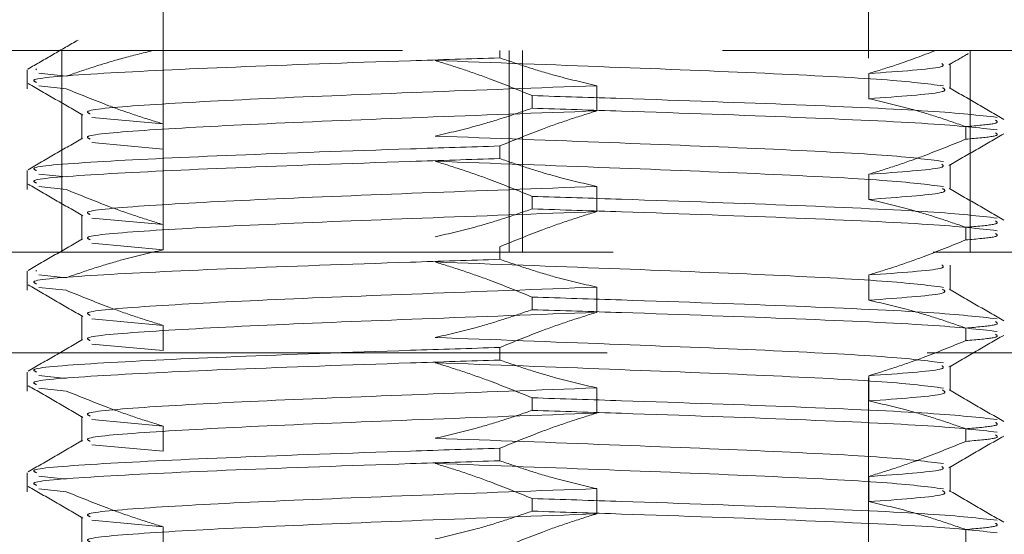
# Model space of a CAD drawing. Header units: millimetres. Extents: x 624 to 866, y 309 to 728.
# Tile 19 of 41: x 830.52 to 832.48, y 370.72 to 371.74. Entities that reach past the tile are written whole.
import ezdxf

# ---------------------------------------------------------------- set-up
doc = ezdxf.new("R2010")
doc.units = ezdxf.units.MM
doc.linetypes.add('HIDDEN', pattern=[1.905, 1.27, -0.635])

msp = doc.modelspace()

# ---------------------------------------------------------------- linework, layer by layer
at = {"color": 7, "linetype": 'HIDDEN', "lineweight": 18}
for p, q in [((832.2094, 369.7597), (832.2094, 373.6797)), ((830.8094, 372.5827), (830.8094, 369.7597)), ((828.1094, 371.6797), (833.3385, 371.6797)), ((830.6081, 371.2797), (830.6081, 371.6797)), ((831.4774, 371.6654), (831.4774, 371.6797)), ((831.4962, 371.2797), (831.4962, 371.6797)), ((831.5226, 371.2797), (831.5226, 371.6797)), ((832.4107, 371.2797), (832.4107, 371.6797)), ((830.5578, 371.6416), (830.5567, 371.6434)), ((832.3711, 371.604), (832.3711, 371.654)), ((830.5394, 371.6416), (830.5394, 371.6039)), ((830.6166, 371.6289), (830.5622, 371.6347)), ((832.2098, 371.5843), (832.2098, 371.6343)), ((830.6166, 371.6039), (830.5622, 371.6097)), ((831.6697, 371.6101), (831.6697, 371.5601)), ((831.5414, 371.5654), (831.5414, 371.5904)), ((830.6476, 371.554), (830.6476, 371.504)), ((830.809, 371.5343), (830.6679, 371.5472)), ((830.809, 371.4843), (830.809, 371.5343)), ((832.4022, 371.5289), (832.4022, 371.5039)), ((830.809, 371.4843), (830.6679, 371.4972)), ((831.4774, 371.4654), (831.4774, 371.4904)), ((832.3711, 371.404), (832.3711, 371.454)), ((830.5394, 371.4416), (830.5394, 371.4039)), ((830.6166, 371.4289), (830.5622, 371.4347)), ((832.2098, 371.3843), (832.2098, 371.4343)), ((830.6166, 371.4039), (830.5622, 371.4097)), ((831.6697, 371.4101), (831.6697, 371.3601)), ((831.5414, 371.3654), (831.5414, 371.3904)), ((830.6476, 371.354), (830.6476, 371.304)), ((830.809, 371.3343), (830.6679, 371.3472)), ((830.809, 371.2843), (830.809, 371.3343)), ((832.4022, 371.3289), (832.4022, 371.3039)), ((830.809, 371.2843), (830.6679, 371.2972)), ((833.6075, 371.2797), (827.6094, 371.2797)), ((831.4774, 371.2654), (831.4774, 371.2904)), ((832.3711, 371.204), (832.3711, 371.254)), ((830.5394, 371.2416), (830.5394, 371.2039)), ((830.5578, 371.2416), (830.5567, 371.2434)), ((830.6166, 371.2289), (830.5622, 371.2347)), ((832.2098, 371.1843), (832.2098, 371.2343)), ((830.6166, 371.2039), (830.5622, 371.2097)), ((831.6697, 371.2101), (831.6697, 371.1601)), ((831.5414, 371.1654), (831.5414, 371.1904)), ((830.6476, 371.154), (830.6476, 371.104)), ((830.809, 371.1343), (830.6679, 371.1472)), ((830.809, 371.0843), (830.809, 371.1343)), ((832.4022, 371.1289), (832.4022, 371.1039)), ((830.809, 371.0843), (830.6679, 371.0972)), ((835.5005, 371.0797), (827.5094, 371.0797)), ((831.4774, 371.0654), (831.4774, 371.0904)), ((830.5394, 371.0416), (830.5394, 371.0039)), ((832.3711, 371.004), (832.3711, 371.054)), ((830.6166, 371.0289), (830.5622, 371.0347)), ((832.2098, 370.9843), (832.2098, 371.0343)), ((830.6166, 371.0039), (830.5622, 371.0097)), ((831.6697, 371.0101), (831.6697, 370.9601)), ((831.5414, 370.9654), (831.5414, 370.9904)), ((830.6476, 370.954), (830.6476, 370.904)), ((830.809, 370.9343), (830.6679, 370.9472)), ((830.809, 370.8843), (830.809, 370.9343)), ((832.4022, 370.9289), (832.4022, 370.9039)), ((830.809, 370.8843), (830.6679, 370.8972)), ((831.4774, 370.8654), (831.4774, 370.8904)), ((830.5394, 370.8416), (830.5394, 370.8039)), ((832.3711, 370.804), (832.3711, 370.854)), ((830.6166, 370.8289), (830.5622, 370.8347)), ((832.2098, 370.7843), (832.2098, 370.8343)), ((830.6166, 370.8039), (830.5622, 370.8097)), ((831.6697, 370.8101), (831.6697, 370.7601)), ((831.5414, 370.7654), (831.5414, 370.7904)), ((830.6476, 370.754), (830.6476, 370.704)), ((830.809, 370.7343), (830.6679, 370.7472)), ((830.809, 370.6843), (830.809, 370.7343)), ((832.4022, 370.7289), (832.4022, 370.7039))]:
    msp.add_line(p, q, dxfattribs=at)
for points, knots in [([(830.6404, 371.7008), (830.6238, 371.6912), (830.5906, 371.672), (830.5574, 371.6528), (830.5408, 371.6432)], [0, 0, 0, 0, 0.499962, 1, 1, 1, 1]), ([(830.5578, 371.6166), (830.5537, 371.6185), (830.5402, 371.6245), (830.6758, 371.6347), (830.9376, 371.6472), (831.2327, 371.6576), (831.418, 371.6635), (831.4774, 371.6654)], [0, 0, 0, 0, 0.113864, 0.369103, 0.624342, 0.879582, 1, 1, 1, 1]), ([(830.6166, 371.6289), (830.6345, 371.6351), (830.6718, 371.648), (830.729, 371.6652), (830.7684, 371.6748), (830.7882, 371.6797)], [0, 0, 0, 0, 0.316463, 0.658022, 1, 1, 1, 1]), ([(831.4774, 371.6654), (831.4953, 371.6593), (831.5311, 371.6469), (831.5951, 371.6275), (831.6416, 371.6167), (831.6697, 371.6101)], [0, 0, 0, 0, 0.282643, 0.565293, 1, 1, 1, 1]), ([(832.2098, 371.6343), (832.2279, 371.6399), (832.2723, 371.6535), (832.316, 371.6699), (832.342, 371.6797)], [0, 0, 0, 0, 0.406614, 1, 1, 1, 1]), ([(832.3686, 371.6516), (832.3804, 371.6583), (832.3931, 371.6657), (832.4059, 371.6731), (832.4069, 371.6737)], [0, 0, 0, 0, 0.920096, 1, 1, 1, 1]), ([(832.3579, 371.6097), (832.3255, 371.6139), (832.2606, 371.6222), (832.0147, 371.6347), (831.6962, 371.6473), (831.4659, 371.6558), (831.349, 371.6601)], [0, 0, 0, 0, 0.248154, 0.496308, 0.744462, 1, 1, 1, 1]), ([(831.349, 371.6601), (831.3671, 371.6545), (831.4032, 371.6433), (831.4675, 371.6205), (831.5133, 371.6019), (831.5414, 371.5904)], [0, 0, 0, 0, 0.278221, 0.556433, 1, 1, 1, 1]), ([(832.2098, 371.6343), (832.2713, 371.6386), (832.3659, 371.6452), (832.3576, 371.6518), (832.3548, 371.6541)], [0, 0, 0, 0, 0.650722, 1, 1, 1, 1]), ([(830.5414, 371.6144), (830.5595, 371.604), (830.5957, 371.583), (830.6319, 371.5621), (830.65, 371.5516)], [0, 0, 0, 0, 0.500085, 1, 1, 1, 1]), ([(830.809, 371.5343), (830.7909, 371.5399), (830.7548, 371.551), (830.6906, 371.5739), (830.6448, 371.5925), (830.6166, 371.6039)], [0, 0, 0, 0, 0.278221, 0.556433, 1, 1, 1, 1]), ([(830.664, 371.5541), (830.6603, 371.556), (830.6483, 371.562), (830.7689, 371.5722), (831.0013, 371.5847), (831.3233, 371.5973), (831.5531, 371.6058), (831.6697, 371.6101)], [0, 0, 0, 0, 0.099904, 0.323267, 0.546629, 0.769992, 1, 1, 1, 1]), ([(832.2098, 371.5843), (832.27, 371.5886), (832.3719, 371.5959), (832.3606, 371.6031), (832.3559, 371.6061)], [0, 0, 0, 0, 0.590523, 1, 1, 1, 1]), ([(832.4779, 371.5433), (832.4598, 371.5537), (832.4237, 371.5746), (832.3875, 371.5956), (832.3695, 371.606)], [0, 0, 0, 0, 0.500044, 1, 1, 1, 1]), ([(832.4645, 371.5472), (832.428, 371.5514), (832.355, 371.5597), (832.0779, 371.5722), (831.7864, 371.5826), (831.6009, 371.5885), (831.5414, 371.5904)], [0, 0, 0, 0, 0.288036, 0.576072, 0.864108, 1, 1, 1, 1]), ([(832.4022, 371.5289), (832.3843, 371.5351), (832.3484, 371.5475), (832.2844, 371.5669), (832.238, 371.5777), (832.2098, 371.5843)], [0, 0, 0, 0, 0.282643, 0.565293, 1, 1, 1, 1]), ([(831.5414, 371.5654), (831.5235, 371.5593), (831.4877, 371.5469), (831.4237, 371.5275), (831.3772, 371.5167), (831.349, 371.5101)], [0, 0, 0, 0, 0.282643, 0.565293, 1, 1, 1, 1]), ([(832.4645, 371.5222), (832.428, 371.5264), (832.355, 371.5347), (832.0779, 371.5472), (831.7864, 371.5576), (831.6009, 371.5635), (831.5414, 371.5654)], [0, 0, 0, 0, 0.288036, 0.576072, 0.864108, 1, 1, 1, 1]), ([(830.664, 371.5041), (830.6603, 371.506), (830.6484, 371.512), (830.7689, 371.5222), (831.0013, 371.5347), (831.3233, 371.5473), (831.5531, 371.5558), (831.6697, 371.5601)], [0, 0, 0, 0, 0.099624, 0.323056, 0.546488, 0.76992, 1, 1, 1, 1]), ([(831.6697, 371.5601), (831.6517, 371.5545), (831.6156, 371.5433), (831.5513, 371.5205), (831.5055, 371.5019), (831.4774, 371.4904)], [0, 0, 0, 0, 0.278221, 0.556433, 1, 1, 1, 1]), ([(832.4022, 371.5289), (832.4242, 371.5308), (832.472, 371.535), (832.4649, 371.5393), (832.461, 371.5416)], [0, 0, 0, 0, 0.459975, 1, 1, 1, 1]), ([(830.6493, 371.506), (830.6313, 371.4956), (830.5951, 371.4746), (830.5589, 371.4537), (830.5409, 371.4433)], [0, 0, 0, 0, 0.499956, 1, 1, 1, 1]), ([(832.3579, 371.4597), (832.3255, 371.4639), (832.2606, 371.4722), (832.0147, 371.4847), (831.6962, 371.4973), (831.4659, 371.5058), (831.349, 371.5101)], [0, 0, 0, 0, 0.248154, 0.496308, 0.744462, 1, 1, 1, 1]), ([(832.3688, 371.4516), (832.3869, 371.4621), (832.4231, 371.483), (832.4593, 371.504), (832.4774, 371.5144)], [0, 0, 0, 0, 0.4999149, 1, 1, 1, 1]), ([(832.4022, 371.5039), (832.4242, 371.5058), (832.472, 371.51), (832.4649, 371.5143), (832.461, 371.5166)], [0, 0, 0, 0, 0.459975, 1, 1, 1, 1]), ([(830.5578, 371.4416), (830.5537, 371.4435), (830.5402, 371.4495), (830.6758, 371.4597), (830.9376, 371.4722), (831.2327, 371.4826), (831.418, 371.4885), (831.4774, 371.4904)], [0, 0, 0, 0, 0.113864, 0.369103, 0.624342, 0.879582, 1, 1, 1, 1]), ([(832.2098, 371.4343), (832.2278, 371.4399), (832.264, 371.451), (832.3282, 371.4739), (832.374, 371.4925), (832.4022, 371.5039)], [0, 0, 0, 0, 0.278221, 0.556433, 1, 1, 1, 1]), ([(830.5578, 371.4166), (830.5537, 371.4185), (830.5402, 371.4245), (830.6758, 371.4347), (830.9376, 371.4472), (831.2327, 371.4576), (831.418, 371.4635), (831.4774, 371.4654)], [0, 0, 0, 0, 0.113864, 0.369103, 0.624342, 0.879582, 1, 1, 1, 1]), ([(832.3579, 371.4097), (832.3255, 371.4139), (832.2606, 371.4222), (832.0147, 371.4347), (831.6962, 371.4473), (831.4659, 371.4558), (831.349, 371.4601)], [0, 0, 0, 0, 0.2481541, 0.4963082, 0.7444623, 1, 1, 1, 1]), ([(831.349, 371.4601), (831.3671, 371.4545), (831.4032, 371.4433), (831.4675, 371.4205), (831.5133, 371.4019), (831.5414, 371.3904)], [0, 0, 0, 0, 0.278221, 0.556433, 1, 1, 1, 1]), ([(831.4774, 371.4654), (831.4953, 371.4593), (831.5311, 371.4469), (831.5951, 371.4275), (831.6416, 371.4167), (831.6697, 371.4101)], [0, 0, 0, 0, 0.282643, 0.565293, 1, 1, 1, 1]), ([(832.2098, 371.4343), (832.2713, 371.4386), (832.3659, 371.4452), (832.3576, 371.4518), (832.3548, 371.4541)], [0, 0, 0, 0, 0.650722, 1, 1, 1, 1]), ([(830.5414, 371.4144), (830.5595, 371.404), (830.5957, 371.383), (830.6319, 371.3621), (830.65, 371.3516)], [0, 0, 0, 0, 0.500085, 1, 1, 1, 1]), ([(830.664, 371.3541), (830.6603, 371.356), (830.6483, 371.362), (830.7689, 371.3722), (831.0013, 371.3847), (831.3233, 371.3973), (831.5531, 371.4058), (831.6697, 371.4101)], [0, 0, 0, 0, 0.0999044, 0.3232668, 0.5466292, 0.7699916, 1, 1, 1, 1]), ([(830.809, 371.3343), (830.7909, 371.3399), (830.7548, 371.351), (830.6906, 371.3739), (830.6448, 371.3925), (830.6166, 371.4039)], [0, 0, 0, 0, 0.278221, 0.556433, 1, 1, 1, 1]), ([(832.4645, 371.3472), (832.428, 371.3514), (832.355, 371.3597), (832.0779, 371.3722), (831.7864, 371.3826), (831.6009, 371.3885), (831.5414, 371.3904)], [0, 0, 0, 0, 0.288036, 0.576072, 0.864108, 1, 1, 1, 1]), ([(832.2098, 371.3843), (832.27, 371.3886), (832.3719, 371.3959), (832.3606, 371.4031), (832.3559, 371.4061)], [0, 0, 0, 0, 0.5905234, 1, 1, 1, 1]), ([(832.4779, 371.3433), (832.4598, 371.3537), (832.4237, 371.3746), (832.3875, 371.3956), (832.3695, 371.406)], [0, 0, 0, 0, 0.500044, 1, 1, 1, 1]), ([(832.4022, 371.3289), (832.3843, 371.3351), (832.3484, 371.3475), (832.2844, 371.3669), (832.238, 371.3777), (832.2098, 371.3843)], [0, 0, 0, 0, 0.2826427, 0.5652926, 1, 1, 1, 1]), ([(830.664, 371.3041), (830.6603, 371.306), (830.6484, 371.312), (830.7689, 371.3222), (831.0013, 371.3347), (831.3233, 371.3473), (831.5531, 371.3558), (831.6697, 371.3601)], [0, 0, 0, 0, 0.099624, 0.323056, 0.546488, 0.76992, 1, 1, 1, 1]), ([(831.5414, 371.3654), (831.5235, 371.3593), (831.4877, 371.3469), (831.4237, 371.3275), (831.3772, 371.3167), (831.349, 371.3101)], [0, 0, 0, 0, 0.282643, 0.565293, 1, 1, 1, 1]), ([(831.6697, 371.3601), (831.6517, 371.3545), (831.6156, 371.3433), (831.5513, 371.3205), (831.5055, 371.3019), (831.4774, 371.2904)], [0, 0, 0, 0, 0.278221, 0.556433, 1, 1, 1, 1]), ([(832.4645, 371.3222), (832.428, 371.3264), (832.355, 371.3347), (832.0779, 371.3472), (831.7864, 371.3576), (831.6009, 371.3635), (831.5414, 371.3654)], [0, 0, 0, 0, 0.288036, 0.576072, 0.864108, 1, 1, 1, 1]), ([(832.4022, 371.3289), (832.4242, 371.3308), (832.472, 371.335), (832.4649, 371.3393), (832.461, 371.3416)], [0, 0, 0, 0, 0.459975, 1, 1, 1, 1]), ([(832.4022, 371.3039), (832.4242, 371.3058), (832.472, 371.31), (832.4649, 371.3143), (832.461, 371.3166)], [0, 0, 0, 0, 0.459975, 1, 1, 1, 1]), ([(830.6493, 371.306), (830.6313, 371.2956), (830.5951, 371.2746), (830.5589, 371.2537), (830.5409, 371.2433)], [0, 0, 0, 0, 0.499956, 1, 1, 1, 1]), ([(832.2098, 371.2343), (832.2278, 371.2399), (832.264, 371.251), (832.3282, 371.2739), (832.374, 371.2925), (832.4022, 371.3039)], [0, 0, 0, 0, 0.278221, 0.556433, 1, 1, 1, 1]), ([(830.6166, 371.2289), (830.6345, 371.2351), (830.6704, 371.2475), (830.7344, 371.2669), (830.7808, 371.2777), (830.809, 371.2843)], [0, 0, 0, 0, 0.282643, 0.565293, 1, 1, 1, 1]), ([(830.5578, 371.2166), (830.5537, 371.2185), (830.5402, 371.2245), (830.6758, 371.2347), (830.9376, 371.2472), (831.2327, 371.2576), (831.418, 371.2635), (831.4774, 371.2654)], [0, 0, 0, 0, 0.1138643, 0.3691034, 0.6243425, 0.8795816, 1, 1, 1, 1]), ([(832.3579, 371.2097), (832.3255, 371.2139), (832.2606, 371.2222), (832.0147, 371.2347), (831.6962, 371.2473), (831.4659, 371.2558), (831.349, 371.2601)], [0, 0, 0, 0, 0.248154, 0.496308, 0.744462, 1, 1, 1, 1]), ([(831.349, 371.2601), (831.3671, 371.2545), (831.4032, 371.2433), (831.4675, 371.2205), (831.5133, 371.2019), (831.5414, 371.1904)], [0, 0, 0, 0, 0.278221, 0.556433, 1, 1, 1, 1]), ([(831.4774, 371.2654), (831.4953, 371.2593), (831.5311, 371.2469), (831.5951, 371.2275), (831.6416, 371.2167), (831.6697, 371.2101)], [0, 0, 0, 0, 0.282643, 0.565293, 1, 1, 1, 1]), ([(832.2098, 371.2343), (832.2713, 371.2386), (832.3659, 371.2452), (832.3576, 371.2518), (832.3548, 371.2541)], [0, 0, 0, 0, 0.6507222, 1, 1, 1, 1]), ([(830.5414, 371.2144), (830.5595, 371.204), (830.5957, 371.183), (830.6319, 371.1621), (830.65, 371.1516)], [0, 0, 0, 0, 0.500085, 1, 1, 1, 1]), ([(830.809, 371.1343), (830.7909, 371.1399), (830.7548, 371.151), (830.6906, 371.1739), (830.6448, 371.1925), (830.6166, 371.2039)], [0, 0, 0, 0, 0.278221, 0.556433, 1, 1, 1, 1]), ([(830.664, 371.1541), (830.6603, 371.156), (830.6483, 371.162), (830.7689, 371.1722), (831.0013, 371.1847), (831.3233, 371.1973), (831.5531, 371.2058), (831.6697, 371.2101)], [0, 0, 0, 0, 0.099904, 0.323267, 0.546629, 0.769992, 1, 1, 1, 1]), ([(832.2098, 371.1843), (832.27, 371.1886), (832.3719, 371.1959), (832.3606, 371.2031), (832.3559, 371.2061)], [0, 0, 0, 0, 0.590523, 1, 1, 1, 1]), ([(832.4779, 371.1433), (832.4598, 371.1537), (832.4237, 371.1746), (832.3875, 371.1956), (832.3695, 371.206)], [0, 0, 0, 0, 0.500044, 1, 1, 1, 1]), ([(832.4645, 371.1472), (832.428, 371.1514), (832.355, 371.1597), (832.0779, 371.1722), (831.7864, 371.1826), (831.6009, 371.1885), (831.5414, 371.1904)], [0, 0, 0, 0, 0.288036, 0.576072, 0.864108, 1, 1, 1, 1]), ([(832.4022, 371.1289), (832.3843, 371.1351), (832.3484, 371.1475), (832.2844, 371.1669), (832.238, 371.1777), (832.2098, 371.1843)], [0, 0, 0, 0, 0.2826427, 0.5652926, 1, 1, 1, 1]), ([(830.664, 371.1041), (830.6603, 371.106), (830.6484, 371.112), (830.7689, 371.1222), (831.0013, 371.1347), (831.3233, 371.1473), (831.5531, 371.1558), (831.6697, 371.1601)], [0, 0, 0, 0, 0.099624, 0.323056, 0.546488, 0.76992, 1, 1, 1, 1]), ([(831.5414, 371.1654), (831.5235, 371.1593), (831.4877, 371.1469), (831.4237, 371.1275), (831.3772, 371.1167), (831.349, 371.1101)], [0, 0, 0, 0, 0.282643, 0.565293, 1, 1, 1, 1]), ([(831.6697, 371.1601), (831.6517, 371.1545), (831.6156, 371.1433), (831.5513, 371.1205), (831.5055, 371.1019), (831.4774, 371.0904)], [0, 0, 0, 0, 0.278221, 0.556433, 1, 1, 1, 1]), ([(832.4645, 371.1222), (832.428, 371.1264), (832.355, 371.1347), (832.0779, 371.1472), (831.7864, 371.1576), (831.6009, 371.1635), (831.5414, 371.1654)], [0, 0, 0, 0, 0.288036, 0.576072, 0.864108, 1, 1, 1, 1]), ([(832.4022, 371.1289), (832.4242, 371.1308), (832.472, 371.135), (832.4649, 371.1393), (832.461, 371.1416)], [0, 0, 0, 0, 0.459975, 1, 1, 1, 1]), ([(832.4022, 371.1039), (832.4242, 371.1058), (832.472, 371.11), (832.4649, 371.1143), (832.461, 371.1166)], [0, 0, 0, 0, 0.459975, 1, 1, 1, 1]), ([(830.6493, 371.106), (830.6313, 371.0956), (830.5951, 371.0746), (830.5589, 371.0537), (830.5409, 371.0433)], [0, 0, 0, 0, 0.4999564, 1, 1, 1, 1]), ([(832.3579, 371.0597), (832.3255, 371.0639), (832.2606, 371.0722), (832.0147, 371.0847), (831.6962, 371.0973), (831.4659, 371.1058), (831.349, 371.1101)], [0, 0, 0, 0, 0.248154, 0.496308, 0.744462, 1, 1, 1, 1]), ([(832.2098, 371.0343), (832.2278, 371.0399), (832.264, 371.051), (832.3282, 371.0739), (832.374, 371.0925), (832.4022, 371.1039)], [0, 0, 0, 0, 0.2782208, 0.5564334, 1, 1, 1, 1]), ([(832.3688, 371.0516), (832.3869, 371.0621), (832.4231, 371.083), (832.4593, 371.104), (832.4774, 371.1144)], [0, 0, 0, 0, 0.4999149, 1, 1, 1, 1]), ([(830.5578, 371.0416), (830.5537, 371.0435), (830.5402, 371.0495), (830.6758, 371.0597), (830.9376, 371.0722), (831.2327, 371.0826), (831.418, 371.0885), (831.4774, 371.0904)], [0, 0, 0, 0, 0.1138643, 0.3691034, 0.6243425, 0.8795816, 1, 1, 1, 1]), ([(830.5578, 371.0166), (830.5537, 371.0185), (830.5402, 371.0245), (830.6758, 371.0347), (830.9376, 371.0472), (831.2327, 371.0576), (831.418, 371.0635), (831.4774, 371.0654)], [0, 0, 0, 0, 0.113864, 0.369103, 0.624342, 0.879582, 1, 1, 1, 1]), ([(832.3579, 371.0097), (832.3255, 371.0139), (832.2606, 371.0222), (832.0147, 371.0347), (831.6962, 371.0473), (831.4659, 371.0558), (831.349, 371.0601)], [0, 0, 0, 0, 0.248154, 0.496308, 0.744462, 1, 1, 1, 1]), ([(831.349, 371.0601), (831.3671, 371.0545), (831.4032, 371.0433), (831.4675, 371.0205), (831.5133, 371.0019), (831.5414, 370.9904)], [0, 0, 0, 0, 0.278221, 0.556433, 1, 1, 1, 1]), ([(831.4774, 371.0654), (831.4953, 371.0593), (831.5311, 371.0469), (831.5951, 371.0275), (831.6416, 371.0167), (831.6697, 371.0101)], [0, 0, 0, 0, 0.282643, 0.565293, 1, 1, 1, 1]), ([(832.2098, 371.0343), (832.2713, 371.0386), (832.3659, 371.0452), (832.3576, 371.0518), (832.3548, 371.0541)], [0, 0, 0, 0, 0.650722, 1, 1, 1, 1]), ([(830.5414, 371.0144), (830.5595, 371.004), (830.5957, 370.983), (830.6319, 370.9621), (830.65, 370.9516)], [0, 0, 0, 0, 0.5000851, 1, 1, 1, 1]), ([(830.809, 370.9343), (830.7909, 370.9399), (830.7548, 370.951), (830.6906, 370.9739), (830.6448, 370.9925), (830.6166, 371.0039)], [0, 0, 0, 0, 0.278221, 0.556433, 1, 1, 1, 1]), ([(830.664, 370.9541), (830.6603, 370.956), (830.6483, 370.962), (830.7689, 370.9722), (831.0013, 370.9847), (831.3233, 370.9973), (831.5531, 371.0058), (831.6697, 371.0101)], [0, 0, 0, 0, 0.099904, 0.323267, 0.546629, 0.769992, 1, 1, 1, 1]), ([(832.2098, 370.9843), (832.27, 370.9886), (832.3719, 370.9959), (832.3606, 371.0031), (832.3559, 371.0061)], [0, 0, 0, 0, 0.590523, 1, 1, 1, 1]), ([(832.4779, 370.9433), (832.4598, 370.9537), (832.4237, 370.9746), (832.3875, 370.9956), (832.3695, 371.006)], [0, 0, 0, 0, 0.500044, 1, 1, 1, 1]), ([(832.4645, 370.9472), (832.428, 370.9514), (832.355, 370.9597), (832.0779, 370.9722), (831.7864, 370.9826), (831.6009, 370.9885), (831.5414, 370.9904)], [0, 0, 0, 0, 0.288036, 0.576072, 0.864108, 1, 1, 1, 1]), ([(832.4022, 370.9289), (832.3843, 370.9351), (832.3484, 370.9475), (832.2844, 370.9669), (832.238, 370.9777), (832.2098, 370.9843)], [0, 0, 0, 0, 0.282643, 0.565293, 1, 1, 1, 1]), ([(830.664, 370.9041), (830.6603, 370.906), (830.6484, 370.912), (830.7689, 370.9222), (831.0013, 370.9347), (831.3233, 370.9473), (831.5531, 370.9558), (831.6697, 370.9601)], [0, 0, 0, 0, 0.099624, 0.323056, 0.546488, 0.76992, 1, 1, 1, 1]), ([(831.5414, 370.9654), (831.5235, 370.9593), (831.4877, 370.9469), (831.4237, 370.9275), (831.3772, 370.9167), (831.349, 370.9101)], [0, 0, 0, 0, 0.282643, 0.565293, 1, 1, 1, 1]), ([(831.6697, 370.9601), (831.6517, 370.9545), (831.6156, 370.9433), (831.5513, 370.9205), (831.5055, 370.9019), (831.4774, 370.8904)], [0, 0, 0, 0, 0.278221, 0.556433, 1, 1, 1, 1]), ([(832.4645, 370.9222), (832.428, 370.9264), (832.355, 370.9347), (832.0779, 370.9472), (831.7864, 370.9576), (831.6009, 370.9635), (831.5414, 370.9654)], [0, 0, 0, 0, 0.288036, 0.576072, 0.864108, 1, 1, 1, 1]), ([(832.4022, 370.9289), (832.4242, 370.9308), (832.472, 370.935), (832.4649, 370.9393), (832.461, 370.9416)], [0, 0, 0, 0, 0.459975, 1, 1, 1, 1]), ([(830.6493, 370.906), (830.6313, 370.8956), (830.5951, 370.8746), (830.5589, 370.8537), (830.5409, 370.8433)], [0, 0, 0, 0, 0.499956, 1, 1, 1, 1]), ([(832.3579, 370.8597), (832.3255, 370.8639), (832.2606, 370.8722), (832.0147, 370.8847), (831.6962, 370.8973), (831.4659, 370.9058), (831.349, 370.9101)], [0, 0, 0, 0, 0.2481541, 0.4963082, 0.7444623, 1, 1, 1, 1]), ([(832.2098, 370.8343), (832.2278, 370.8399), (832.264, 370.851), (832.3282, 370.8739), (832.374, 370.8925), (832.4022, 370.9039)], [0, 0, 0, 0, 0.278221, 0.556433, 1, 1, 1, 1]), ([(832.3688, 370.8516), (832.3869, 370.8621), (832.4231, 370.883), (832.4593, 370.904), (832.4774, 370.9144)], [0, 0, 0, 0, 0.499915, 1, 1, 1, 1]), ([(832.4022, 370.9039), (832.4242, 370.9058), (832.472, 370.91), (832.4649, 370.9143), (832.461, 370.9166)], [0, 0, 0, 0, 0.459975, 1, 1, 1, 1]), ([(830.5578, 370.8416), (830.5537, 370.8435), (830.5402, 370.8495), (830.6758, 370.8597), (830.9376, 370.8722), (831.2327, 370.8826), (831.418, 370.8885), (831.4774, 370.8904)], [0, 0, 0, 0, 0.113864, 0.369103, 0.624342, 0.879582, 1, 1, 1, 1]), ([(830.5578, 370.8166), (830.5537, 370.8185), (830.5402, 370.8245), (830.6758, 370.8347), (830.9376, 370.8472), (831.2327, 370.8576), (831.418, 370.8635), (831.4774, 370.8654)], [0, 0, 0, 0, 0.113864, 0.369103, 0.624342, 0.879582, 1, 1, 1, 1]), ([(831.4774, 370.8654), (831.4953, 370.8593), (831.5311, 370.8469), (831.5951, 370.8275), (831.6416, 370.8167), (831.6697, 370.8101)], [0, 0, 0, 0, 0.282643, 0.565293, 1, 1, 1, 1]), ([(832.3579, 370.8097), (832.3255, 370.8139), (832.2606, 370.8222), (832.0147, 370.8347), (831.6962, 370.8473), (831.4659, 370.8558), (831.349, 370.8601)], [0, 0, 0, 0, 0.2481541, 0.4963082, 0.7444623, 1, 1, 1, 1]), ([(831.349, 370.8601), (831.3671, 370.8545), (831.4032, 370.8433), (831.4675, 370.8205), (831.5133, 370.8019), (831.5414, 370.7904)], [0, 0, 0, 0, 0.278221, 0.556433, 1, 1, 1, 1]), ([(832.2098, 370.8343), (832.2713, 370.8386), (832.3659, 370.8452), (832.3576, 370.8518), (832.3548, 370.8541)], [0, 0, 0, 0, 0.6507222, 1, 1, 1, 1]), ([(830.5414, 370.8144), (830.5595, 370.804), (830.5957, 370.783), (830.6319, 370.7621), (830.65, 370.7516)], [0, 0, 0, 0, 0.500085, 1, 1, 1, 1]), ([(830.809, 370.7343), (830.7909, 370.7399), (830.7548, 370.751), (830.6906, 370.7739), (830.6448, 370.7925), (830.6166, 370.8039)], [0, 0, 0, 0, 0.278221, 0.556433, 1, 1, 1, 1]), ([(830.664, 370.7541), (830.6603, 370.756), (830.6483, 370.762), (830.7689, 370.7722), (831.0013, 370.7847), (831.3233, 370.7973), (831.5531, 370.8058), (831.6697, 370.8101)], [0, 0, 0, 0, 0.0999044, 0.3232668, 0.5466292, 0.7699916, 1, 1, 1, 1]), ([(832.2098, 370.7843), (832.27, 370.7886), (832.3719, 370.7959), (832.3606, 370.8031), (832.3559, 370.8061)], [0, 0, 0, 0, 0.590523, 1, 1, 1, 1]), ([(832.4779, 370.7433), (832.4598, 370.7537), (832.4237, 370.7746), (832.3875, 370.7956), (832.3695, 370.806)], [0, 0, 0, 0, 0.500044, 1, 1, 1, 1]), ([(832.4645, 370.7472), (832.428, 370.7514), (832.355, 370.7597), (832.0779, 370.7722), (831.7864, 370.7826), (831.6009, 370.7885), (831.5414, 370.7904)], [0, 0, 0, 0, 0.288036, 0.576072, 0.864108, 1, 1, 1, 1]), ([(832.4022, 370.7289), (832.3843, 370.7351), (832.3484, 370.7475), (832.2844, 370.7669), (832.238, 370.7777), (832.2098, 370.7843)], [0, 0, 0, 0, 0.282643, 0.565293, 1, 1, 1, 1]), ([(831.5414, 370.7654), (831.5235, 370.7593), (831.4877, 370.7469), (831.4237, 370.7275), (831.3772, 370.7167), (831.349, 370.7101)], [0, 0, 0, 0, 0.282643, 0.565293, 1, 1, 1, 1]), ([(832.4645, 370.7222), (832.428, 370.7264), (832.355, 370.7347), (832.0779, 370.7472), (831.7864, 370.7576), (831.6009, 370.7635), (831.5414, 370.7654)], [0, 0, 0, 0, 0.288036, 0.576072, 0.864108, 1, 1, 1, 1]), ([(830.664, 370.7041), (830.6603, 370.706), (830.6484, 370.712), (830.7689, 370.7222), (831.0013, 370.7347), (831.3233, 370.7473), (831.5531, 370.7558), (831.6697, 370.7601)], [0, 0, 0, 0, 0.099624, 0.323056, 0.546488, 0.76992, 1, 1, 1, 1]), ([(831.6697, 370.7601), (831.6517, 370.7545), (831.6156, 370.7433), (831.5513, 370.7205), (831.5055, 370.7019), (831.4774, 370.6904)], [0, 0, 0, 0, 0.278221, 0.556433, 1, 1, 1, 1]), ([(832.4022, 370.7289), (832.4242, 370.7308), (832.472, 370.735), (832.4649, 370.7393), (832.461, 370.7416)], [0, 0, 0, 0, 0.459975, 1, 1, 1, 1])]:
    msp.add_open_spline(points, degree=3, knots=knots, dxfattribs=at)

doc.saveas('drawing.dxf')
